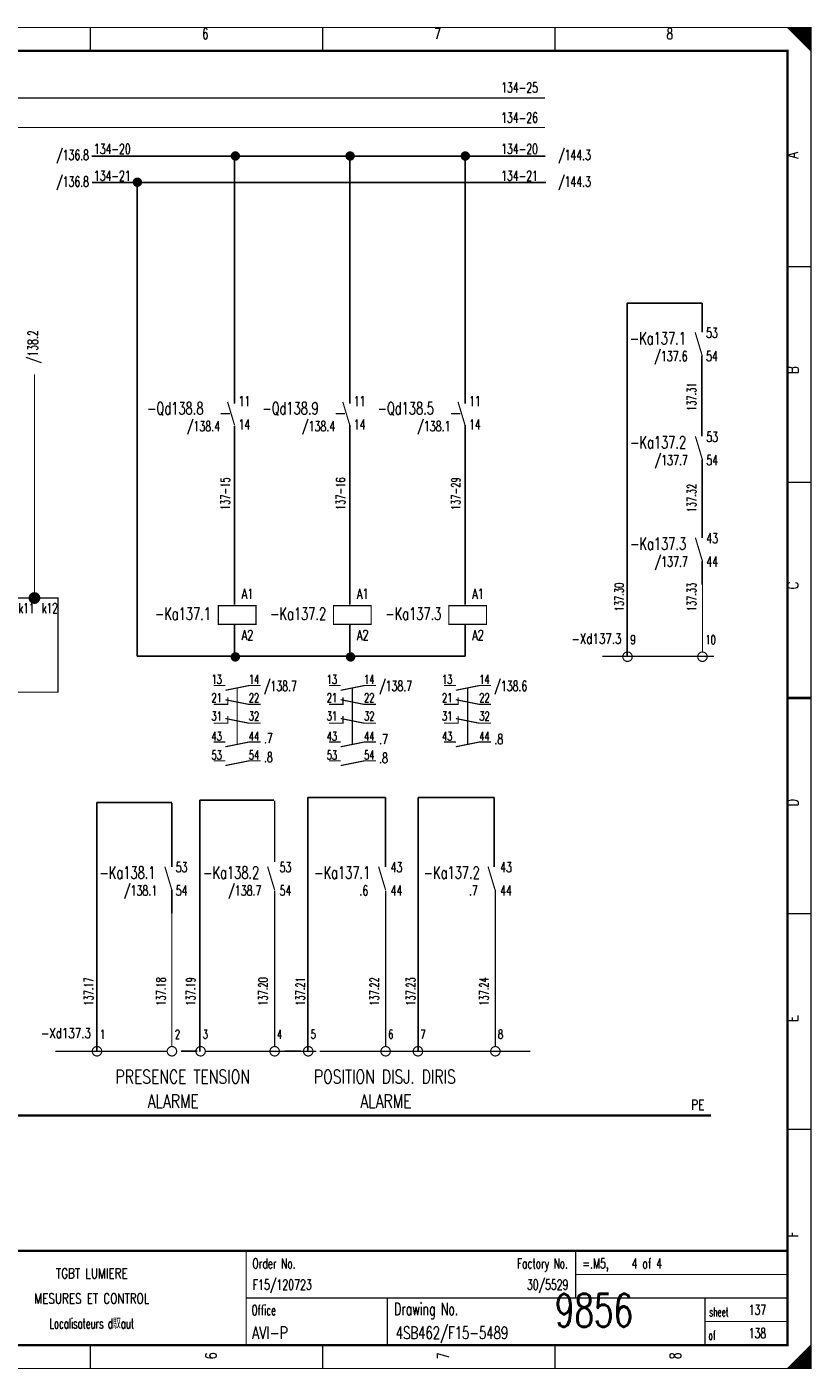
# Model space of a CAD drawing. Header units: centimetres. Extents: x 0 to 491, y -1040 to 69.
# Tile 133 of 181: x 374 to 391, y -520 to -491. Entities that reach past the tile are written whole.
import ezdxf
from ezdxf.enums import TextEntityAlignment as Align

# ---------------------------------------------------------------- set-up
doc = ezdxf.new("R2010")
doc.units = ezdxf.units.CM
doc.header["$MEASUREMENT"] = 0
doc.linetypes.add('GESTRICHELT', pattern=[3.75, 3, -0.75])
doc.linetypes.add('STRICH-PUNKT', pattern=[4.7, 3, -0.75, 0.2, -0.75])
doc.layers.get('0').update_dxf_attribs({"color": 9, "linetype": 'CONTINUOUS'})
doc.styles.get("Standard").update_dxf_attribs({"font": 'romans.shx', "bigfont": 'TXT.shx'})

# ---------------------------------------------------------------- blocks, each defined once
blk = doc.blocks.new('BCIRCLE_FILLED')
at = {"color": 0, "linetype": 'Continuous', "const_width": 1, "flags": 128}
blk.add_lwpolyline([(0.5, 0, 1), (-0.5, 0, 1)], format="xyb", close=True, dxfattribs=at)

msp = doc.modelspace()

# ---------------------------------------------------------------- linework, layer by layer
at = {"color": 7, "linetype": 'Continuous'}
for p, q in [((375.219, -494.237), (384.421, -494.237)), ((375.647, -494.237), (384.849, -494.237)), ((378.254, -499.49), (378.254, -494.237)), ((380.703, -499.49), (380.703, -494.237)), ((383.151, -499.49), (383.151, -494.237)), ((375.229, -494.794), (384.47, -494.794)), ((375.627, -494.794), (384.868, -494.794)), ((376.184, -494.794), (376.184, -504.862)), ((378.254, -499.975), (378.254, -503.735)), ((378.254, -500.004), (378.254, -503.765)), ((380.703, -499.955), (380.703, -503.715)), ((380.703, -500.004), (380.703, -503.765)), ((383.151, -499.955), (383.151, -503.715)), ((383.151, -500.004), (383.151, -503.765)), ((378.254, -504.205), (378.254, -504.842)), ((380.703, -504.862), (380.703, -504.185)), ((383.151, -504.862), (383.151, -504.185)), ((376.184, -504.862), (383.151, -504.862))]:
    msp.add_line(p, q, dxfattribs=at)
at = {"color": 216, "linetype": 'Continuous'}
for p, q in [((388.184, -498.97), (388.184, -498.477)), ((386.596, -500.492), (386.596, -504.862)), ((388.189, -501.18), (388.189, -500.687)), ((388.189, -503.336), (388.189, -502.843))]:
    msp.add_line(p, q, dxfattribs=at)
at = {"color": 4, "linetype": 'Continuous'}
for p, q in [((376.919, -507.974), (375.323, -507.974)), ((375.323, -507.974), (375.323, -513.245)), ((376.916, -507.986), (376.916, -509.339)), ((379.089, -507.921), (377.511, -507.921)), ((377.511, -507.921), (377.511, -513.263)), ((381.456, -507.867), (379.806, -507.867)), ((379.806, -507.867), (379.806, -513.245)), ((381.456, -509.337), (381.456, -507.867)), ((383.771, -507.867), (382.157, -507.867)), ((382.157, -507.867), (382.157, -513.263)), ((383.771, -509.337), (383.771, -507.867)), ((376.916, -510.325), (376.916, -509.832)), ((377.115, -513.253), (377.456, -513.253)), ((379.321, -513.253), (379.662, -513.253))]:
    msp.add_line(p, q, dxfattribs=at)
at = {"color": 7, "const_width": 0.025, "flags": 128}
for points in [[(350, -505.75), (350, -491.5), (390.5, -491.5), (390.5, -520), (350, -520), (350, -505.75)], [(390, -491.5), (390.5, -492), (390.475, -491.975), (390.475, -491.5), (390.45, -491.5), (390.45, -491.95), (390.425, -491.925), (390.425, -491.5), (390.4, -491.5), (390.4, -491.9), (390.375, -491.875), (390.375, -491.5), (390.35, -491.5), (390.35, -491.85), (390.325, -491.825)], [(390.15, -491.65), (390.15, -491.5), (390.125, -491.5), (390.125, -491.625), (390.1, -491.6), (390.1, -491.5), (390.075, -491.5), (390.075, -491.575), (390.05, -491.55), (390.05, -491.5), (390.025, -491.5), (390.025, -491.525)], [(390.325, -491.825), (390.325, -491.5), (390.3, -491.5), (390.3, -491.8), (390.275, -491.775), (390.275, -491.5), (390.25, -491.5), (390.25, -491.75), (390.225, -491.725), (390.225, -491.5), (390.2, -491.5), (390.2, -491.7), (390.175, -491.675), (390.175, -491.5), (390.15, -491.5)], [(384.851, -493), (353, -493)], [(384.851, -493.625), (353, -493.625)], [(374, -498.875), (374, -503.625)], [(373.975, -503.6), (373.975, -503.525)], [(377.808, -505.886), (378.108, -505.886), (378.108, -505.736)], [(378.058, -505.586), (378.558, -505.486), (378.808, -505.486)], [(380.256, -505.886), (380.556, -505.886), (380.556, -505.736)], [(380.506, -505.586), (381.006, -505.486), (381.256, -505.486)], [(382.704, -505.886), (383.004, -505.886), (383.004, -505.736)], [(382.954, -505.586), (383.454, -505.486), (383.704, -505.486)], [(378.058, -505.786), (378.558, -505.886), (378.808, -505.886)], [(380.506, -505.786), (381.006, -505.886), (381.256, -505.886)], [(382.954, -505.786), (383.454, -505.886), (383.704, -505.886)], [(377.808, -506.286), (378.108, -506.286), (378.108, -506.136)], [(378.058, -506.186), (378.558, -506.286), (378.808, -506.286)], [(380.256, -506.286), (380.556, -506.286), (380.556, -506.136)], [(380.506, -506.186), (381.006, -506.286), (381.256, -506.286)], [(382.704, -506.286), (383.004, -506.286), (383.004, -506.136)], [(382.954, -506.186), (383.454, -506.286), (383.704, -506.286)], [(378.058, -506.786), (378.558, -506.686), (378.808, -506.686)], [(380.506, -506.786), (381.006, -506.686), (381.256, -506.686)], [(382.954, -506.786), (383.454, -506.686), (383.704, -506.686)], [(378.058, -507.186), (378.558, -507.086), (378.808, -507.086)], [(380.506, -507.186), (381.006, -507.086), (381.256, -507.086)], [(390.3, -520), (390.3, -519.7), (390.275, -519.725), (390.275, -520), (390.25, -520), (390.25, -519.75), (390.225, -519.775), (390.225, -520), (390.2, -520), (390.2, -519.8), (390.175, -519.825), (390.175, -520), (390.15, -520), (390.15, -519.85), (390.125, -519.875)], [(390.475, -519.525), (390.475, -520), (390.45, -520), (390.45, -519.55), (390.425, -519.575), (390.425, -520), (390.4, -520), (390.4, -519.6), (390.375, -519.625), (390.375, -520), (390.35, -520), (390.35, -519.65), (390.325, -519.675), (390.325, -520), (390.3, -520)], [(390.125, -519.875), (390.125, -520), (390.1, -520), (390.1, -519.9), (390.075, -519.925), (390.075, -520), (390.05, -520), (390.05, -519.95), (390.025, -519.975), (390.025, -520)]]:
    msp.add_lwpolyline(points, dxfattribs=at)
at = {"color": 7, "flags": 128}
for points, const_width in [([(350, -491.5), (390.5, -491.5), (390.5, -520), (350, -520)], 0.025), ([(350.5, -492), (390, -492), (390, -519.5), (350.5, -519.5)], 0.05), ([(350.5, -492), (390, -492), (390, -519.5), (350.5, -519.5)], 0.025), ([(366.75, -503.625), (374.5, -503.625), (374.5, -505.625), (366.75, -505.625)], 0.025), ([(377.908, -504.186), (378.708, -504.186), (378.708, -503.786), (377.908, -503.786)], 0.025), ([(380.356, -504.186), (381.156, -504.186), (381.156, -503.786), (380.356, -503.786)], 0.025), ([(382.804, -504.186), (383.604, -504.186), (383.604, -503.786), (382.804, -503.786)], 0.025)]:
    msp.add_lwpolyline(points, close=True, dxfattribs=dict(at, const_width=const_width))
at = {"color": 7}
for points, const_width in [([(375.188, -491.5), (375.188, -492)], 0.025), ([(380.125, -491.5), (380.125, -492)], 0.025), ([(385.062, -491.5), (385.062, -492)], 0.025), ([(390.5, -496.583), (390, -496.583)], 0.025), ([(378.104, -499.457), (378.254, -499.957)], 0.025), ([(380.552, -499.457), (380.702, -499.957)], 0.025), ([(383.001, -499.457), (383.151, -499.957)], 0.025), ([(390.5, -501.167), (390, -501.167)], 0.025), ([(377.808, -505.486), (378.058, -505.486)], 0.025), ([(380.256, -505.486), (380.506, -505.486)], 0.025), ([(382.704, -505.486), (382.954, -505.486)], 0.025), ([(390, -505.75), (390.5, -505.75)], 0.05), ([(390.5, -505.75), (390, -505.75)], 0.025), ([(377.808, -506.686), (378.058, -506.686)], 0.025), ([(380.256, -506.686), (380.506, -506.686)], 0.025), ([(382.704, -506.686), (382.954, -506.686)], 0.025), ([(377.808, -507.086), (378.058, -507.086)], 0.025), ([(380.256, -507.086), (380.506, -507.086)], 0.025), ([(390.5, -510.333), (390, -510.333)], 0.025), ([(390.5, -514.917), (390, -514.917)], 0.025), ([(390, -517.5), (350.5, -517.5)], 0.05), ([(378.5, -517.5), (378.5, -519.5)], 0.025), ([(385.5, -517.5), (385.5, -518.5)], 0.025), ([(385.5, -518), (390, -518)], 0.025), ([(378.5, -518.5), (390, -518.5)], 0.025), ([(381.5, -518.5), (381.5, -519.5)], 0.025), ([(388.25, -518.5), (388.25, -519.5)], 0.025), ([(388.25, -519), (390, -519)], 0.025), ([(375.188, -520), (375.188, -519.5)], 0.025), ([(380.125, -520), (380.125, -519.5)], 0.025), ([(385.062, -520), (385.062, -519.5)], 0.025), ([(390.5, -519.5), (390, -520)], 0.025)]:
    msp.add_lwpolyline(points, dxfattribs=dict(at, const_width=const_width))
at = {"color": 216, "linetype": 'Continuous'}
for points in [[(386.596, -500.492), (386.596, -497.356), (388.189, -497.356)], [(388.189, -497.978), (388.189, -497.356)], [(388.184, -498.97), (388.184, -500.187)], [(388.189, -501.18), (388.189, -502.344)]]:
    msp.add_lwpolyline(points, dxfattribs=at)
at = {"color": 216, "const_width": 0.025}
for points in [[(388.039, -497.978), (388.189, -498.478)], [(388.044, -500.188), (388.194, -500.688)], [(388.044, -502.344), (388.194, -502.844)]]:
    msp.add_lwpolyline(points, dxfattribs=at)
at = {"color": 7, "linetype": 'GESTRICHELT'}
for points, const_width in [([(378.154, -499.707), (377.954, -499.707)], 0.025), ([(380.602, -499.707), (380.402, -499.707)], 0.025), ([(383.051, -499.707), (382.851, -499.707)], 0.025), ([(378.308, -506.736), (378.308, -505.536)], 0.025), ([(380.756, -506.736), (380.756, -505.536)], 0.025), ([(383.204, -506.736), (383.204, -505.536)], 0.025), ([(374.446, -513.257), (376.821, -513.257)], 0.03), ([(382.162, -513.257), (384.537, -513.257)], 0.03)]:
    msp.add_lwpolyline(points, dxfattribs=dict(at, const_width=const_width))
at = {"color": 216, "const_width": 0.025, "flags": 128}
msp.add_lwpolyline([(388.194, -504.773), (388.194, -503.317)], dxfattribs=at)
at = {"color": 7, "const_width": 0.05, "flags": 128}
for points in [[(374.1, -503.625, 1), (373.9, -503.625, 1)], [(374.05, -503.625, 1), (373.95, -503.625, 1)], [(374.025, -503.625, 1), (373.975, -503.625, 1)]]:
    msp.add_lwpolyline(points, format="xyb", close=True, dxfattribs=at)
at = {"color": 216, "linetype": 'GESTRICHELT', "const_width": 0.03}
msp.add_lwpolyline([(386.066, -504.862), (388.441, -504.862)], dxfattribs=at)
at = {"color": 216, "const_width": 0.025, "flags": 128}
for points in [[(386.702, -504.873, 1), (386.502, -504.873, 1)], [(388.294, -504.873, 1), (388.094, -504.873, 1)]]:
    msp.add_lwpolyline(points, format="xyb", close=True, dxfattribs=at)
at = {"color": 4, "const_width": 0.025, "flags": 128}
for points in [[(379.104, -509.233), (379.104, -507.933)], [(379.104, -512.691), (379.104, -509.841)], [(381.462, -511.042), (381.462, -509.842)], [(381.462, -511.078), (381.462, -509.878)], [(383.794, -511.033), (383.794, -509.833)], [(383.794, -511.078), (383.794, -509.878)], [(376.921, -513.157), (376.921, -510.307)], [(379.104, -513.157), (379.104, -510.307)], [(381.462, -511.454), (381.462, -510.254)], [(383.794, -511.463), (383.794, -510.263)], [(381.462, -513.157), (381.462, -511.407)], [(383.794, -513.157), (383.794, -511.407)]]:
    msp.add_lwpolyline(points, dxfattribs=at)
at = {"color": 4, "const_width": 0.025}
for points in [[(376.771, -509.333), (376.921, -509.833)], [(378.954, -509.333), (379.104, -509.833)], [(381.312, -509.333), (381.462, -509.833)], [(383.639, -509.333), (383.789, -509.833)]]:
    msp.add_lwpolyline(points, dxfattribs=at)
at = {"color": 4, "const_width": 0.025, "flags": 128}
for points in [[(375.429, -513.257, 1), (375.229, -513.257, 1)], [(377.021, -513.257, 1), (376.821, -513.257, 1)], [(377.63, -513.257, 1), (377.43, -513.257, 1)], [(379.204, -513.257, 1), (379.004, -513.257, 1)], [(379.917, -513.257, 1), (379.717, -513.257, 1)], [(381.562, -513.257, 1), (381.362, -513.257, 1)], [(382.249, -513.257, 1), (382.049, -513.257, 1)], [(383.894, -513.257, 1), (383.694, -513.257, 1)]]:
    msp.add_lwpolyline(points, format="xyb", close=True, dxfattribs=at)
at = {"color": 4, "linetype": 'GESTRICHELT', "const_width": 0.03}
for points in [[(377.615, -513.257), (379.99, -513.257)], [(380.063, -513.257), (382.438, -513.257)]]:
    msp.add_lwpolyline(points, dxfattribs=at)
at = {"color": 7, "linetype": 'STRICH-PUNKT', "const_width": 0.05, "flags": 128}
msp.add_lwpolyline([(388.375, -514.625), (362.375, -514.625)], dxfattribs=at)

# ---------------------------------------------------------------- block references
at = {"color": 7, "xscale": 0.1, "yscale": 0.1, "zscale": 0.1}
for p in [(378.269, -494.232), (380.707, -494.232), (383.155, -494.232), (376.188, -494.789), (378.269, -504.877), (380.717, -504.877)]:
    msp.add_blockref('BCIRCLE_FILLED', p, dxfattribs=at)

# ---------------------------------------------------------------- texts
at = {"color": 7}
for s, height, width, p in [('6', 0.238, 0.672, (377.632, -491.514)), ('7', 0.238, 0.672, (382.566, -491.514)), ('8', 0.238, 0.672, (387.499, -491.514)), ('TGBT LUMIERE', 0.21431, 0.754667, (375.219, -517.87)), ('MESURES ET CONTROL', 0.21431, 0.752889, (375.219, -518.403)), ('Localisateurs d馭aut', 0.21431, 0.6128, (375.219, -518.935))]:
    msp.add_text(s, height=height, dxfattribs=dict(at, width=width)).set_placement(p, align=Align.TOP_CENTER)
for s, height, width, p in [('134-25', 0.2143, 0.676, (384.699, -492.671)), ('134-26', 0.2143, 0.676, (384.699, -493.31)), ('134-20', 0.2143, 0.676, (376.045, -493.974)), ('134-20', 0.2143, 0.676, (384.699, -493.974)), ('/136.8', 0.2143, 0.676, (375.159, -494.104)), ('/144.3', 0.2143, 0.676, (385.824, -494.104)), ('134-21', 0.2143, 0.676, (376.045, -494.544)), ('134-21', 0.2143, 0.676, (384.699, -494.544)), ('/136.8', 0.2143, 0.676, (375.159, -494.671)), ('/144.3', 0.2143, 0.676, (385.824, -494.671)), ('-Ka137.1', 0.2619, 0.68, (377.751, -503.829)), ('-Ka137.2', 0.2619, 0.68, (380.199, -503.829)), ('-Ka137.3', 0.2619, 0.68, (382.647, -503.829)), ('14', 0.1905, 0.672, (378.775, -505.259)), ('14', 0.1905, 0.672, (381.224, -505.259)), ('14', 0.1905, 0.672, (383.672, -505.259)), ('22', 0.1905, 0.672, (378.775, -505.65)), ('22', 0.1905, 0.672, (381.224, -505.65)), ('22', 0.1905, 0.672, (383.672, -505.65)), ('32', 0.1905, 0.672, (378.775, -506.04)), ('32', 0.1905, 0.672, (381.224, -506.04)), ('32', 0.1905, 0.672, (383.672, -506.04)), ('44', 0.1905, 0.672, (378.775, -506.466)), ('44', 0.1905, 0.672, (381.224, -506.466)), ('44', 0.1905, 0.672, (383.672, -506.466)), ('54', 0.1905, 0.672, (378.775, -506.866)), ('54', 0.1905, 0.672, (381.224, -506.866)), ('PE', 0.2143, 0.76, (388.236, -514.286)), ('Factory No.', 0.21431, 0.646545, (385.335, -517.658))]:
    msp.add_text(s, height=height, dxfattribs=dict(at, width=width)).set_placement(p, align=Align.TOP_RIGHT)
for s, height, width, p in [('A', 0.238, 0.76, (389.991, -494.283)), ('/138.2', 0.2143, 0.68, (373.86, -498.634)), ('B', 0.238, 0.76, (389.991, -498.861)), ('C', 0.238, 0.76, (389.992, -503.439)), ('D', 0.238, 0.76, (389.992, -508.053)), ('E', 0.238, 0.76, (389.991, -512.632)), ('F', 0.238, 0.76, (389.991, -517.21))]:
    msp.add_text(s, height=height, rotation=90, dxfattribs=dict(at, width=width)).set_placement(p, align=Align.TOP_LEFT)
at = {"color": 216}
for s, height, width, p in [('-Ka137.1', 0.2619, 0.68, (386.652, -497.974)), ('53', 0.2143, 0.672, (388.272, -497.882)), ('/137.6', 0.2143, 0.688, (387.171, -498.379)), ('54', 0.2143, 0.672, (388.272, -498.379)), ('-Ka137.2', 0.2619, 0.68, (386.657, -500.185)), ('53', 0.2143, 0.672, (388.277, -500.093)), ('/137.7', 0.2143, 0.688, (387.176, -500.589)), ('54', 0.2143, 0.672, (388.277, -500.589)), ('43', 0.2143, 0.672, (388.277, -502.248)), ('-Ka137.3', 0.2619, 0.68, (386.657, -502.341)), ('/137.7', 0.2143, 0.688, (387.176, -502.745)), ('44', 0.2143, 0.672, (388.277, -502.745))]:
    msp.add_text(s, height=height, dxfattribs=dict(at, width=width)).set_placement(p, align=Align.TOP_LEFT)
at = {"color": 216, "width": 0.676}
for s, p in [('137.31', (387.868, -499.65)), ('137.32', (387.868, -501.805)), ('137.30', (386.329, -503.907)), ('137.33', (387.868, -503.907))]:
    msp.add_text(s, height=0.1905, rotation=90, dxfattribs=at).set_placement(p, align=Align.TOP_LEFT)
at = {"color": 7}
for s, height, width, p in [('-Qd138.8', 0.2619, 0.68, (376.394, -499.463)), ('11', 0.2143, 0.672, (378.337, -499.336)), ('-Qd138.9', 0.2619, 0.68, (378.842, -499.463)), ('11', 0.2143, 0.672, (380.785, -499.336)), ('-Qd138.5', 0.2619, 0.68, (381.291, -499.463)), ('11', 0.2143, 0.672, (383.234, -499.336)), ('/138.4', 0.2143, 0.688, (377.237, -499.868)), ('14', 0.2143, 0.672, (378.337, -499.832)), ('/138.4', 0.2143, 0.688, (379.685, -499.868)), ('14', 0.2143, 0.672, (380.785, -499.832)), ('/138.1', 0.2143, 0.688, (382.133, -499.868)), ('14', 0.2143, 0.672, (383.234, -499.832)), ('A1', 0.2143, 0.716, (378.403, -503.429)), ('A1', 0.2143, 0.716, (380.851, -503.429)), ('A1', 0.2143, 0.716, (383.3, -503.429)), ('A2', 0.2143, 0.716, (378.403, -504.305)), ('A2', 0.2143, 0.716, (380.851, -504.305)), ('A2', 0.2143, 0.716, (383.3, -504.305)), ('13', 0.1905, 0.672, (377.763, -505.259)), ('/138.7', 0.2143, 0.68, (378.877, -505.387)), ('13', 0.1905, 0.672, (380.211, -505.259)), ('/138.7', 0.2143, 0.68, (381.325, -505.387)), ('13', 0.1905, 0.672, (382.66, -505.259)), ('/138.6', 0.2143, 0.68, (383.773, -505.387)), ('21', 0.1905, 0.672, (377.763, -505.65)), ('21', 0.1905, 0.672, (380.211, -505.65)), ('21', 0.1905, 0.672, (382.66, -505.65)), ('31', 0.1905, 0.672, (377.763, -506.04)), ('31', 0.1905, 0.672, (380.211, -506.04)), ('31', 0.1905, 0.672, (382.66, -506.04)), ('43', 0.1905, 0.672, (377.763, -506.466)), ('.7', 0.2143, 0.68, (378.877, -506.499)), ('43', 0.1905, 0.672, (380.211, -506.466)), ('.7', 0.2143, 0.68, (381.325, -506.517)), ('43', 0.1905, 0.672, (382.66, -506.466)), ('.8', 0.2143, 0.68, (383.773, -506.517)), ('53', 0.1905, 0.672, (377.763, -506.866)), ('53', 0.1905, 0.672, (380.211, -506.866)), ('.8', 0.2143, 0.68, (378.877, -506.899)), ('.8', 0.2143, 0.68, (381.325, -506.917)), ('PRESENCE TENSION', 0.28575, 0.76, (375.723, -513.654)), ('POSITION DISJ. DIRIS', 0.28575, 0.76, (379.938, -513.654)), ('ALARME', 0.2858, 0.76, (376.404, -514.174)), ('ALARME', 0.2858, 0.76, (380.924, -514.174)), ('Order No.', 0.2143, 0.656889, (378.633, -517.658)), ('=.M5,    4 of 4', 0.21431, 0.682667, (385.64, -517.658)), ('Office', 0.2143, 0.626667, (378.615, -518.651)), ('Drawing No.', 0.26194, 0.646545, (381.643, -518.602)), ('sheet', 0.1905, 0.6, (388.338, -518.701)), ('of', 0.1905, 0.6, (388.323, -519.198))]:
    msp.add_text(s, height=height, dxfattribs=dict(at, width=width)).set_placement(p, align=Align.TOP_LEFT)
at = {"color": 7, "width": 0.676}
for s, p in [('137-15', (378.209, -501.756)), ('137-16', (380.658, -501.756)), ('137-29', (383.106, -501.756))]:
    msp.add_text(s, height=0.1905, rotation=90, dxfattribs=at).set_placement(p, align=Align.BOTTOM_LEFT)
at = {"color": 7}
for s, height, width, p in [('k11', 0.2143, 0.648, (373.66, -504.014)), ('k12', 0.2143, 0.648, (374.157, -504.014)), ('F15/120723', 0.2143, 0.6832, (378.639, -518.389)), ('137', 0.2143, 0.672, (389.177, -518.921)), ('AVI-P', 0.2619, 0.7472, (378.624, -519.449)), ('4SB462/F15-5489', 0.26194, 0.6928, (381.679, -519.449)), ('138', 0.2143, 0.672, (389.177, -519.418))]:
    msp.add_text(s, height=height, dxfattribs=dict(at, width=width)).set_placement(p, align=Align.BOTTOM_LEFT)
at = {"color": 216, "width": 0.7472}
msp.add_text('-Xd137.3', height=0.2143, dxfattribs=at).set_placement((386.474, -504.66), align=Align.BOTTOM_RIGHT)
at = {"color": 216, "width": 0.672}
for s, height, p in [('9', 0.191, (386.665, -504.664)), ('10', 0.1905, (388.258, -504.664))]:
    msp.add_text(s, height=height, dxfattribs=at).set_placement(p, align=Align.BOTTOM_LEFT)
at = {"color": 4}
for s, height, width, p in [('-Ka138.1', 0.2619, 0.68, (375.383, -509.33)), ('53', 0.2143, 0.672, (377.003, -509.238)), ('-Ka138.2', 0.2619, 0.68, (377.586, -509.33)), ('53', 0.2143, 0.68, (379.209, -509.238)), ('-Ka137.1', 0.2619, 0.68, (379.945, -509.33)), ('43', 0.2143, 0.68, (381.568, -509.238)), ('-Ka137.2', 0.2619, 0.68, (382.272, -509.33)), ('43', 0.2143, 0.68, (383.895, -509.238)), ('/138.1', 0.2143, 0.688, (375.903, -509.735)), ('54', 0.2143, 0.672, (377.003, -509.735)), ('/138.7', 0.2143, 0.688, (378.116, -509.735)), ('54', 0.2143, 0.68, (379.209, -509.735)), ('.6', 0.2143, 0.688, (380.904, -509.735)), ('44', 0.2143, 0.68, (381.568, -509.735)), ('.7', 0.2143, 0.688, (383.232, -509.735)), ('44', 0.2143, 0.68, (383.895, -509.735))]:
    msp.add_text(s, height=height, dxfattribs=dict(at, width=width)).set_placement(p, align=Align.TOP_LEFT)
at = {"color": 4, "width": 0.676}
for s, p in [('137.17', (375.056, -512.291)), ('137.18', (376.595, -512.291)), ('137.19', (377.224, -512.291)), ('137.20', (378.763, -512.291)), ('137.21', (379.552, -512.291)), ('137.22', (381.127, -512.291)), ('137.23', (381.902, -512.291)), ('137.24', (383.459, -512.291))]:
    msp.add_text(s, height=0.1905, rotation=90, dxfattribs=at).set_placement(p, align=Align.TOP_LEFT)
at = {"color": 7}
for s, width, p in [('-Xd137.3', 0.7472, (375.201, -513.043)), ('30/5529', 0.675429, (385.346, -518.389))]:
    msp.add_text(s, height=0.2143, dxfattribs=dict(at, width=width)).set_placement(p, align=Align.BOTTOM_RIGHT)
at = {"color": 4, "width": 0.672}
for s, p in [('1', (375.392, -513.047)), ('2', (376.985, -513.047)), ('3', (377.577, -513.047)), ('4', (379.153, -513.047)), ('5', (379.87, -513.047)), ('6', (381.517, -513.047)), ('7', (382.202, -513.047)), ('8', (383.849, -513.047))]:
    msp.add_text(s, height=0.191, dxfattribs=at).set_placement(p, align=Align.BOTTOM_LEFT)
at = {"color": 0, "width": 0.6928}
msp.add_text('9856', height=0.7, dxfattribs=at).set_placement((385.058, -519.322), align=Align.BOTTOM_LEFT)
at = {"color": 7, "width": 0.672}
for s, p in [('6', (377.632, -519.73)), ('7', (382.566, -519.73)), ('8', (387.499, -519.73))]:
    msp.add_text(s, height=0.238, rotation=90, dxfattribs=at).set_placement(p, align=Align.TOP_CENTER)

doc.saveas('drawing.dxf')
